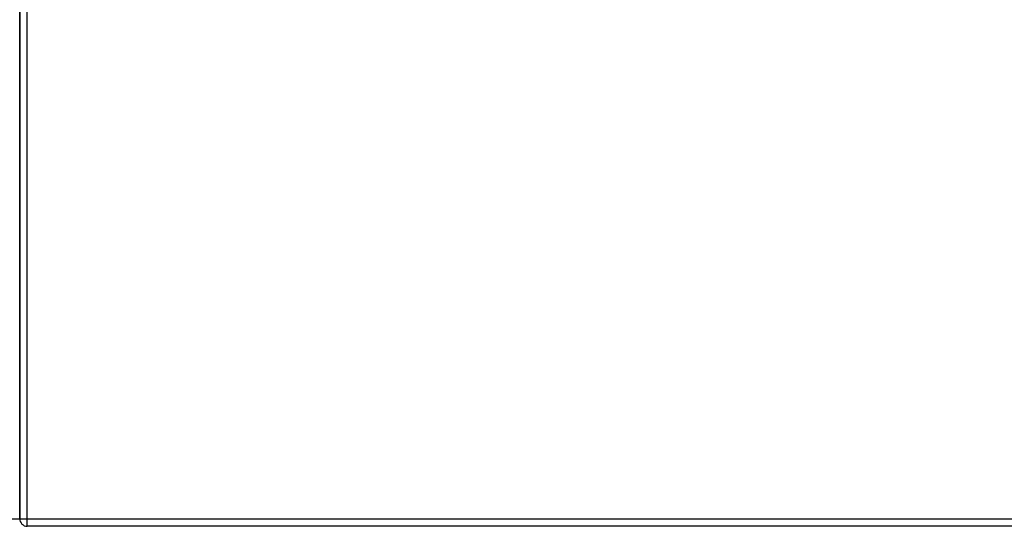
# Model space of a CAD drawing. Header units: inches. Extents: x 23 to 567, y 61 to 264.
# Tile 78 of 256: x 77.26 to 90.19, y 248 to 254.65. Entities that reach past the tile are written whole.
import ezdxf

# ---------------------------------------------------------------- set-up
doc = ezdxf.new("R2010")
doc.units = ezdxf.units.IN
doc.header["$MEASUREMENT"] = 0
doc.layers.add('Visible Edges(ANSI)', color=7, linetype='Continuous', lineweight=25)
doc.layers.add('Visible Tangent Edges(ANSI)', color=7, linetype='Continuous', lineweight=25)

msp = doc.modelspace()

# ---------------------------------------------------------------- linework, layer by layer
at = {"layer": 'Visible Edges(ANSI)'}
for p, q in [((77.265, 259.903), (77.265, 248.101)), ((77.265, 248.101), (77.265, 259.903)), ((129.89, 248.002), (77.364, 248.002))]:
    msp.add_line(p, q, dxfattribs=at)
msp.add_arc((77.364, 248.101), 0.099, 180, 270, dxfattribs=at)
at = {"layer": 'Visible Tangent Edges(ANSI)'}
for p, q in [((77.364, 248.101), (77.364, 259.903)), ((77.166, 248.101), (77.265, 248.101)), ((77.265, 248.101), (77.364, 248.101)), ((77.364, 248.002), (77.364, 248.101)), ((77.364, 248.101), (129.89, 248.101))]:
    msp.add_line(p, q, dxfattribs=at)

doc.saveas('drawing.dxf')
